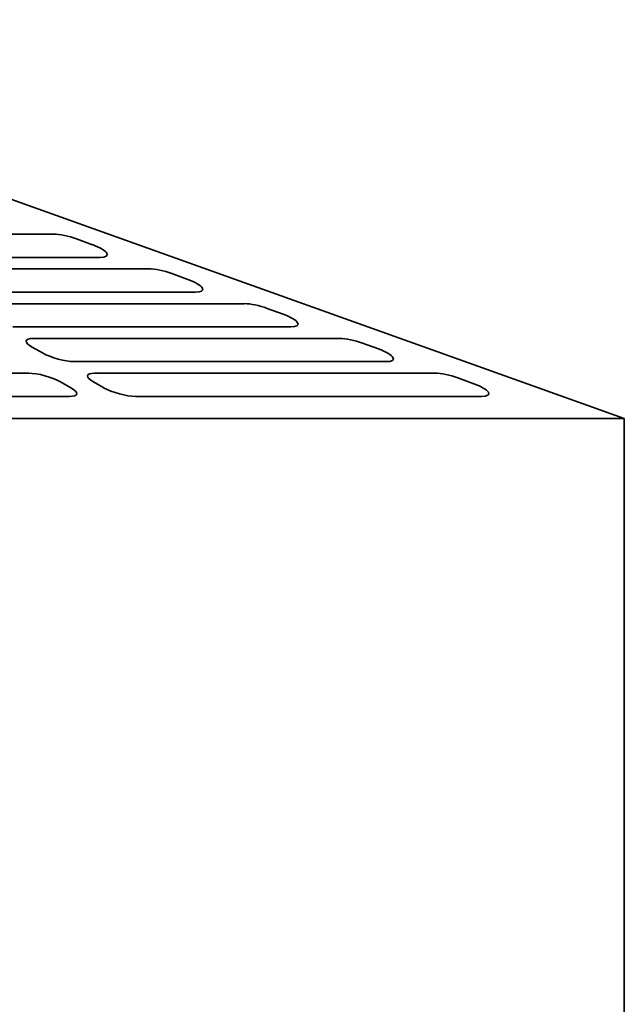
# Model space of a CAD drawing. Header units: millimetres. Extents: x 202 to 638, y 164 to 430.
# Tile 9 of 9: x 554 to 632, y 296 to 423. Entities that reach past the tile are written whole.
import ezdxf

# ---------------------------------------------------------------- set-up
doc = ezdxf.new("R2010")
doc.units = ezdxf.units.MM
doc.header["$LTSCALE"] = 2
doc.layers.add('Krawędzie widoczne(ISO)', color=7, linetype='Continuous', lineweight=35, true_color=0x262659)

msp = doc.modelspace()

# ---------------------------------------------------------------- linework, layer by layer
at = {"layer": 'Krawędzie widoczne(ISO)'}
for p, q in [((488.71, 422.9), (632, 371.6)), ((532.43, 395.32), (558.65, 395.32)), ((561.6, 394.72), (563.64, 393.97)), ((564.63, 392.34), (537.68, 392.34)), ((540.3, 390.85), (570.91, 390.85)), ((573.86, 390.25), (575.9, 389.5)), ((576.89, 387.87), (545.56, 387.87)), ((548.18, 386.38), (583.16, 386.38)), ((586.11, 385.78), (588.15, 385.03)), ((589.14, 383.4), (553.43, 383.4)), ((556.06, 381.91), (595.42, 381.91)), ((598.37, 381.31), (600.41, 380.56)), ((557.22, 380.05), (555.9, 380.8)), ((601.4, 378.93), (561.31, 378.93)), ((511.7, 377.44), (555.45, 377.44)), ((563.93, 377.44), (607.67, 377.44)), ((559.54, 376.33), (560.85, 375.58)), ((565.09, 375.58), (563.78, 376.33)), ((610.62, 376.84), (612.67, 376.09)), ((560.69, 374.46), (516.22, 374.46)), ((613.65, 374.46), (569.18, 374.46)), ((632, 371.6), (507.81, 371.6)), ((632, 240.1), (632, 371.6))]:
    msp.add_line(p, q, dxfattribs=at)
for centre, major_axis, start_param, end_param in [((560.62, 394.21), (2.89, -0.82), 1.299381, 2.393501), ((562.66, 393.46), (2.89, -0.82), 5.535093, 7.582566), ((572.87, 389.74), (2.89, -0.82), 1.299381, 2.393501), ((574.92, 388.99), (2.89, -0.82), 5.535093, 7.582566), ((585.13, 385.27), (2.89, -0.82), 1.299381, 2.393501), ((587.17, 384.52), (2.89, -0.82), 5.535093, 7.582566), ((558.02, 380.8), (-2.89, 0.82), 5.535093, 7.10589), ((597.39, 380.8), (2.89, -0.82), 1.299381, 2.393501), ((559.34, 380.05), (-2.89, 0.82), 0.822705, 2.393501), ((599.43, 380.05), (2.89, -0.82), 5.535093, 7.582566), ((557.41, 376.33), (2.89, -0.82), 0.822705, 2.393501), ((565.9, 376.33), (-2.89, 0.82), 5.535093, 7.10589), ((609.64, 376.33), (2.89, -0.82), 1.299381, 2.393501), ((611.69, 375.58), (2.89, -0.82), 5.535093, 7.582566), ((558.73, 375.58), (2.89, -0.82), 5.535093, 7.10589), ((567.21, 375.58), (-2.89, 0.82), 0.822705, 2.393501)]:
    msp.add_ellipse(centre, major_axis=major_axis, ratio=0.263396, start_param=start_param, end_param=end_param, dxfattribs=at)

doc.saveas('drawing.dxf')
